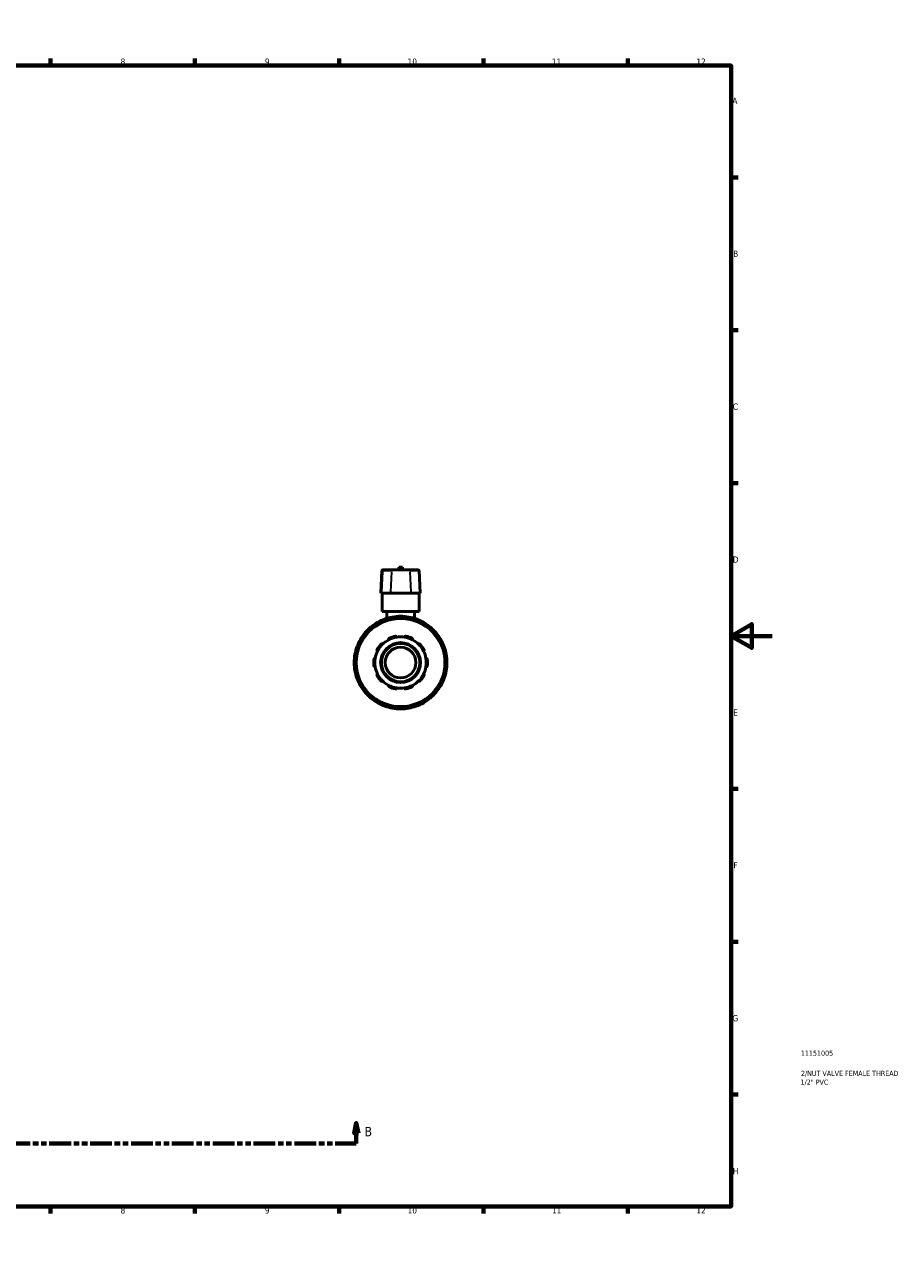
# Model space of a CAD drawing. Header units: millimetres. Extents: x 0 to 903, y -221 to 626.
# Tile 9 of 9: x 478 to 903, y 0 to 594. Entities that reach past the tile are written whole.
import ezdxf

# ---------------------------------------------------------------- set-up
doc = ezdxf.new("R2010")
doc.units = ezdxf.units.MM
doc.linetypes.add('DOUBLE_DASH_CHAIN', pattern=[1.2403, 0.6614, -0.0827, 0.1654, -0.0827, 0.1654, -0.0827])
for name, color, linetype, lineweight in [('Border (ANSI)', 7, 'Continuous', 70), ('Section Line (ANSI)', 7, 'DOUBLE_DASH_CHAIN', 70), ('Title (ISO)', 7, 'Continuous', 50), ('Visible (ANSI)', 7, 'Continuous', 50), ('Visible Narrow (ANSI)', 7, 'Continuous', 35)]:
    doc.layers.add(name, color=color, linetype=linetype, lineweight=lineweight)
doc.styles.add('Label Text (ANSI)', font='tahoma.ttf')
doc.styles.add('Note Text (ANSI)', font='tahoma.ttf')
doc.styles.add('Note Text (ISO)', font='tahoma.ttf')

# ---------------------------------------------------------------- blocks, each defined once
blk = doc.blocks.new('Borders Default Border')
at = {"layer": 'Border (ANSI)'}
for p, q in [((70.08, 574), (70.08, 577.45)), ((140.17, 574), (140.17, 577.45)), ((210.25, 574), (210.25, 577.45)), ((280.33, 574), (280.33, 577.45)), ((350.42, 574), (350.42, 577.45)), ((490.58, 574), (490.58, 577.45)), ((560.67, 574), (560.67, 577.45)), ((630.75, 574), (630.75, 577.45)), ((700.83, 574), (700.83, 577.45)), ((770.92, 574), (770.92, 577.45)), ((20, 519.75), (16.55, 519.75)), ((821, 519.75), (824.45, 519.75)), ((20, 445.5), (16.55, 445.5)), ((821, 445.5), (824.45, 445.5)), ((20, 371.25), (16.55, 371.25)), ((821, 371.25), (824.45, 371.25)), ((20, 222.75), (16.55, 222.75)), ((821, 222.75), (824.45, 222.75)), ((20, 148.5), (16.55, 148.5)), ((821, 148.5), (824.45, 148.5)), ((20, 74.25), (16.55, 74.25)), ((821, 74.25), (824.45, 74.25)), ((70.08, 20), (70.08, 16.55)), ((140.17, 20), (140.17, 16.55)), ((210.25, 20), (210.25, 16.55)), ((280.33, 20), (280.33, 16.55)), ((350.42, 20), (350.42, 16.55)), ((490.58, 20), (490.58, 16.55)), ((560.67, 20), (560.67, 16.55)), ((630.75, 20), (630.75, 16.55)), ((700.83, 20), (700.83, 16.55)), ((770.92, 20), (770.92, 16.55))]:
    blk.add_line(p, q, dxfattribs=at)
at = {"layer": 'Border (ANSI)', "flags": 128}
for points in [[(420.5, 594), (420.5, 574), (414.73, 584), (426.27, 584), (420.5, 574)], [(20, 20), (20, 574), (821, 574), (821, 20), (20, 20)], [(0, 297), (20, 297), (10, 302.77), (10, 291.23), (20, 297)], [(841, 297), (821, 297), (831, 302.77), (831, 291.23), (821, 297)], [(420.5, 0), (420.5, 20), (414.73, 10), (426.27, 10), (420.5, 20)]]:
    blk.add_lwpolyline(points, dxfattribs=at)
at = {"layer": 'Border (ANSI)', "attachment_point": 7, "style": 'Note Text (ANSI)'}
for s, insert, char_height in [('1', (34.35, 574.4), 3.05), ('2', (104.2, 574.4), 3.05), ('3', (174.26, 574.34), 3.05), ('4', (244.23, 574.4), 3.05), ('5', (314.48, 574.34), 3.05), ('6', (384.49, 574.34), 3.05), ('7', (454.6, 574.4), 3.05), ('8', (524.63, 574.33), 3.05), ('9', (594.7, 574.34), 3.05), ('10', (663.96, 574.34), 3.048), ('11', (734.04, 574.4), 3.048), ('12', (804.13, 574.4), 3.048), ('A', (16.78, 555.35), 3.05), ('A', (821.63, 555.35), 3.05), ('B', (17.15, 481.1), 3.05), ('B', (821.99, 481.1), 3.05), ('C', (16.95, 406.8), 3.05), ('C', (821.8, 406.8), 3.05), ('D', (16.96, 332.6), 3.05), ('D', (821.81, 332.6), 3.05), ('E', (17.21, 258.35), 3.05), ('E', (822.05, 258.35), 3.05), ('F', (17.29, 184.1), 3.05), ('F', (822.14, 184.1), 3.05), ('G', (16.81, 109.79), 3.05), ('G', (821.66, 109.79), 3.05), ('H', (16.97, 35.6), 3.05), ('H', (821.81, 35.6), 3.05), ('1', (34.35, 16.55), 3.05), ('2', (104.2, 16.55), 3.05), ('3', (174.26, 16.49), 3.05), ('4', (244.23, 16.55), 3.05), ('5', (314.48, 16.49), 3.05), ('6', (384.49, 16.49), 3.05), ('7', (454.6, 16.55), 3.05), ('8', (524.63, 16.48), 3.05), ('9', (594.7, 16.49), 3.05), ('10', (663.96, 16.49), 3.048), ('11', (734.04, 16.55), 3.048), ('12', (804.13, 16.55), 3.048)]:
    blk.add_mtext(s, dxfattribs=dict(at, insert=insert, char_height=char_height))
blk = doc.blocks.new('Title Blocks ISO')
at = {"layer": 'Title (ISO)', "color": 232, "true_color": 0xca0064, "style": 'Note Text (ISO)'}
for tag, p in [('PART_NUMBER_001', (33.84, 73.14)), ('DESCRIPTION_001', (33.91, 63.34)), ('DESCRIPTION_002', (33.71, 59.06))]:
    blk.add_attdef(tag, p, '', height=2.5, dxfattribs=at)
blk = doc.blocks.new('2dTransSection0')
at = {"layer": 'Section Line (ANSI)', "linetype": 'Continuous'}
for p, q in [((291.76, 60.53), (290.76, 55.53)), ((291.76, 55.53), (291.76, 60.53)), ((292.76, 55.53), (291.76, 60.53)), ((639.06, 60.53), (638.06, 55.53)), ((639.06, 55.53), (639.06, 60.53)), ((640.06, 55.53), (639.06, 60.53)), ((290.76, 55.53), (292.76, 55.53)), ((291.76, 50.53), (291.76, 55.53)), ((638.06, 55.53), (640.06, 55.53)), ((639.06, 50.53), (639.06, 55.53)), ((291.76, 50.53), (301.99, 50.53)), ((628.84, 50.53), (639.06, 50.53))]:
    blk.add_line(p, q, dxfattribs=at)
at = {"layer": 'Section Line (ANSI)', "linetype": 'DOUBLE_DASH_CHAIN', "ltscale": 15.98654}
blk.add_line((291.76, 50.53), (639.06, 50.53), dxfattribs=at)
at = {"layer": 'Section Line (ANSI)', "linetype": 'Continuous', "flags": 128}
for points in [[(292.76, 55.53), (291.76, 60.53), (290.76, 55.53), (292.76, 55.53)], [(640.06, 55.53), (639.06, 60.53), (638.06, 55.53), (640.06, 55.53)]]:
    blk.add_lwpolyline(points, dxfattribs=at)
at = {"layer": 'Section Line (ANSI)'}
for points in [[(292.76, 55.53), (291.76, 60.53), (290.76, 55.53), (292.76, 55.53)], [(640.06, 55.53), (639.06, 60.53), (638.06, 55.53), (640.06, 55.53)]]:
    blk.add_solid(points, dxfattribs=at)
at = {"layer": 'Section Line (ANSI)', "char_height": 4.57, "attachment_point": 7, "style": 'Label Text (ANSI)'}
for insert in [(285.01, 54.03), (643.02, 54.03)]:
    blk.add_mtext('B', dxfattribs=dict(at, insert=insert))

msp = doc.modelspace()

# ---------------------------------------------------------------- linework, layer by layer
at = {"layer": 'Visible (ANSI)'}
for p, q in [((651.54, 328.739), (650.969, 317.842)), ((651.912, 329.092), (652.145, 329.092)), ((656.524, 329.092), (652.145, 329.092)), ((656.524, 329.092), (664.593, 329.092)), ((661.459, 330.442), (659.659, 330.442)), ((659.659, 329.092), (659.659, 330.442)), ((661.459, 329.092), (661.459, 330.442)), ((668.972, 329.092), (664.593, 329.092)), ((668.972, 329.092), (669.205, 329.092)), ((669.577, 328.739), (670.148, 317.842)), ((651.228, 317.842), (650.969, 317.842)), ((651.228, 317.842), (655.606, 317.842)), ((651.559, 308.842), (651.559, 317.842)), ((665.511, 317.842), (655.606, 317.842)), ((665.511, 317.842), (669.889, 317.842)), ((669.559, 308.842), (669.559, 317.842)), ((670.148, 317.842), (669.889, 317.842)), ((669.559, 308.842), (651.559, 308.842)), ((652.689, 304.473), (652.814, 304.256)), ((653.809, 308.842), (653.809, 305.556)), ((657.184, 305.427), (657.184, 305.678)), ((663.934, 305.678), (663.934, 305.427)), ((667.309, 308.842), (667.309, 305.556)), ((668.303, 304.256), (668.428, 304.473)), ((643.552, 297.808), (643.77, 297.683)), ((646.968, 300.881), (646.843, 301.098)), ((674.274, 301.098), (674.149, 300.881)), ((677.347, 297.683), (677.565, 297.808)), ((640.395, 291.837), (640.177, 291.962)), ((680.94, 291.962), (680.722, 291.837)), ((638.973, 287.467), (639.224, 287.467)), ((681.893, 287.467), (682.144, 287.467)), ((639.224, 280.717), (638.973, 280.717)), ((682.144, 280.717), (681.893, 280.717)), ((640.177, 276.222), (640.395, 276.348)), ((680.722, 276.348), (680.94, 276.222)), ((643.77, 270.502), (643.552, 270.377)), ((646.843, 267.086), (646.968, 267.303)), ((674.149, 267.303), (674.274, 267.086)), ((677.565, 270.377), (677.347, 270.502)), ((652.814, 263.928), (652.689, 263.711)), ((657.184, 262.507), (657.184, 262.758)), ((663.934, 262.758), (663.934, 262.507)), ((668.428, 263.711), (668.303, 263.928))]:
    msp.add_line(p, q, dxfattribs=at)
for radius in [21.6, 9.688, 9.316, 7.452]:
    msp.add_circle((660.559, 284.092), radius, dxfattribs=at)
for centre, radius, start, end in [((651.912, 328.72), 0.373, 90, 177), ((669.205, 328.72), 0.373, 3, 90), ((660.559, 284.092), 22.5, 109.671286, 130.328714), ((653.173, 304.753), 0.559, 109.671286, 210), ((660.559, 284.092), 22.5, 100.328714, 109.671286), ((660.559, 284.092), 22.5, 79.671286, 100.328714), ((656.625, 305.678), 0.559, 0, 100.328714), ((664.492, 305.678), 0.559, 79.671286, 180), ((660.559, 284.092), 22.5, 70.328714, 79.671286), ((660.559, 284.092), 22.5, 49.671286, 70.328714), ((667.944, 304.753), 0.559, 330, 70.328714), ((660.559, 284.092), 22.5, 139.671286, 160.328714), ((643.832, 298.292), 0.559, 139.671286, 240), ((660.559, 284.092), 22.5, 130.328714, 139.671286), ((646.359, 300.819), 0.559, 30, 130.328714), ((674.758, 300.819), 0.559, 49.671286, 150), ((660.559, 284.092), 22.5, 40.328714, 49.671286), ((677.285, 298.292), 0.559, 300, 40.328714), ((660.559, 284.092), 22.5, 19.671286, 40.328714), ((660.559, 284.092), 22.5, 160.328714, 169.671286), ((639.898, 291.478), 0.559, 60, 160.328714), ((660.559, 284.092), 13.042, 137.149379, 150.850621), ((660.559, 284.092), 12.483, 134.583682, 153.416318), ((660.559, 284.092), 12.483, 117.416318, 134.583682), ((660.559, 284.092), 12.483, 98.583682, 117.416318), ((660.559, 284.092), 13.042, 101.149379, 114.850621), ((660.559, 284.092), 12.483, 81.416318, 98.583682), ((660.559, 284.092), 12.483, 62.583682, 81.416318), ((660.559, 284.092), 13.042, 65.149379, 78.850621), ((660.559, 284.092), 12.483, 45.416318, 62.583682), ((660.559, 284.092), 12.483, 26.583682, 45.416318), ((660.559, 284.092), 13.042, 29.149379, 42.850621), ((681.219, 291.478), 0.559, 19.671286, 120), ((660.559, 284.092), 22.5, 10.328714, 19.671286), ((660.559, 284.092), 22.5, 169.671286, 190.328714), ((638.973, 288.026), 0.559, 169.671286, 270), ((660.559, 284.092), 13.042, 173.149379, 186.850621), ((660.559, 284.092), 12.483, 170.583682, 189.416318), ((660.559, 284.092), 12.483, 153.416318, 170.583682), ((660.559, 284.092), 12.483, 9.416318, 26.583682), ((660.559, 284.092), 12.483, 350.583682, 9.416318), ((660.559, 284.092), 13.042, 353.149379, 6.850621), ((682.144, 288.026), 0.559, 270, 10.328714), ((660.559, 284.092), 22.5, 349.671286, 10.328714), ((638.973, 280.158), 0.559, 90, 190.328714), ((660.559, 284.092), 22.5, 190.328714, 199.671286), ((660.559, 284.092), 12.483, 189.416318, 206.583682), ((660.559, 284.092), 12.483, 333.416318, 350.583682), ((660.559, 284.092), 22.5, 340.328714, 349.671286), ((682.144, 280.158), 0.559, 349.671286, 90), ((660.559, 284.092), 22.5, 199.671286, 220.328714), ((639.898, 276.706), 0.559, 199.671286, 300), ((660.559, 284.092), 13.042, 209.149379, 222.850621), ((660.559, 284.092), 12.483, 206.583682, 225.416318), ((660.559, 284.092), 12.483, 225.416318, 242.583682), ((660.559, 284.092), 12.483, 297.416318, 314.583682), ((660.559, 284.092), 12.483, 314.583682, 333.416318), ((660.559, 284.092), 13.042, 317.149379, 330.850621), ((660.559, 284.092), 22.5, 319.671286, 340.328714), ((681.219, 276.706), 0.559, 240, 340.328714), ((643.832, 269.893), 0.559, 120, 220.328714), ((660.559, 284.092), 22.5, 220.328714, 229.671286), ((660.559, 284.092), 12.483, 242.583682, 261.416318), ((660.559, 284.092), 13.042, 245.149379, 258.850621), ((660.559, 284.092), 12.483, 261.416318, 278.583682), ((660.559, 284.092), 12.483, 278.583682, 297.416318), ((660.559, 284.092), 13.042, 281.149379, 294.850621), ((660.559, 284.092), 22.5, 310.328714, 319.671286), ((677.285, 269.893), 0.559, 319.671286, 60), ((646.359, 267.366), 0.559, 229.671286, 330), ((660.559, 284.092), 22.5, 229.671286, 250.328714), ((653.173, 263.432), 0.559, 150, 250.328714), ((660.559, 284.092), 22.5, 250.328714, 259.671286), ((656.625, 262.507), 0.559, 259.671286, 0), ((660.559, 284.092), 22.5, 259.671286, 280.328714), ((664.492, 262.507), 0.559, 180, 280.328714), ((660.559, 284.092), 22.5, 280.328714, 289.671286), ((660.559, 284.092), 22.5, 289.671286, 310.328714), ((667.944, 263.432), 0.559, 289.671286, 30), ((674.758, 267.366), 0.559, 210, 310.328714)]:
    msp.add_arc(centre, radius, start, end, dxfattribs=at)
for points, knots in [([(650.997, 292.962), (651.024, 292.991), (651.054, 293.017), (651.119, 293.063), (651.154, 293.082), (651.26, 293.126), (651.334, 293.14), (651.478, 293.142), (651.556, 293.126), (651.692, 293.068), (651.75, 293.028), (651.796, 292.983)], [0.10539453, 0.10539453, 0.10539453, 0.10539453, 0.11728084, 0.11728084, 0.12916716, 0.12916716, 0.15293979, 0.15293979, 0.18186442, 0.18186442, 0.20902736, 0.20902736, 0.20902736, 0.20902736]), ([(654.811, 295.173), (654.782, 295.231), (654.762, 295.299), (654.749, 295.446), (654.758, 295.525), (654.805, 295.661), (654.84, 295.727), (654.915, 295.814), (654.944, 295.841), (655.007, 295.889), (655.042, 295.91), (655.078, 295.926)], [0.20096966, 0.20096966, 0.20096966, 0.20096966, 0.2281326, 0.2281326, 0.25705723, 0.25705723, 0.28082986, 0.28082986, 0.29271618, 0.29271618, 0.3046025, 0.3046025, 0.3046025, 0.3046025]), ([(658.037, 296.888), (658.076, 296.896), (658.116, 296.899), (658.195, 296.898), (658.234, 296.893), (658.346, 296.867), (658.413, 296.834), (658.531, 296.751), (658.585, 296.692), (658.661, 296.566), (658.684, 296.499), (658.695, 296.435)], [0.10539453, 0.10539453, 0.10539453, 0.10539453, 0.11728084, 0.11728084, 0.12916716, 0.12916716, 0.15293979, 0.15293979, 0.18186442, 0.18186442, 0.20902736, 0.20902736, 0.20902736, 0.20902736]), ([(662.422, 296.435), (662.433, 296.499), (662.456, 296.566), (662.532, 296.692), (662.586, 296.751), (662.704, 296.834), (662.771, 296.867), (662.883, 296.893), (662.922, 296.898), (663.001, 296.899), (663.041, 296.896), (663.08, 296.888)], [0.20096966, 0.20096966, 0.20096966, 0.20096966, 0.2281326, 0.2281326, 0.25705723, 0.25705723, 0.28082986, 0.28082986, 0.29271618, 0.29271618, 0.3046025, 0.3046025, 0.3046025, 0.3046025]), ([(666.039, 295.926), (666.075, 295.91), (666.11, 295.889), (666.173, 295.841), (666.202, 295.814), (666.277, 295.727), (666.312, 295.661), (666.359, 295.525), (666.368, 295.446), (666.355, 295.299), (666.335, 295.231), (666.306, 295.173)], [0.10539453, 0.10539453, 0.10539453, 0.10539453, 0.11728084, 0.11728084, 0.12916716, 0.12916716, 0.15293979, 0.15293979, 0.18186442, 0.18186442, 0.20902736, 0.20902736, 0.20902736, 0.20902736]), ([(669.321, 292.983), (669.367, 293.028), (669.425, 293.068), (669.561, 293.126), (669.639, 293.142), (669.783, 293.14), (669.857, 293.126), (669.963, 293.082), (669.998, 293.063), (670.063, 293.017), (670.093, 292.991), (670.12, 292.962)], [0.20096966, 0.20096966, 0.20096966, 0.20096966, 0.2281326, 0.2281326, 0.25705723, 0.25705723, 0.28082986, 0.28082986, 0.29271618, 0.29271618, 0.3046025, 0.3046025, 0.3046025, 0.3046025]), ([(647.61, 285.648), (647.615, 285.687), (647.624, 285.726), (647.65, 285.801), (647.666, 285.837), (647.726, 285.936), (647.778, 285.99), (647.893, 286.076), (647.966, 286.109), (648.109, 286.142), (648.18, 286.144), (648.244, 286.135)], [0.10539453, 0.10539453, 0.10539453, 0.10539453, 0.11728084, 0.11728084, 0.12916716, 0.12916716, 0.15293979, 0.15293979, 0.18186442, 0.18186442, 0.20902736, 0.20902736, 0.20902736, 0.20902736]), ([(649.395, 289.678), (649.338, 289.709), (649.282, 289.752), (649.185, 289.863), (649.146, 289.932), (649.103, 290.07), (649.093, 290.144), (649.103, 290.259), (649.11, 290.297), (649.133, 290.373), (649.149, 290.41), (649.168, 290.445)], [0.20096966, 0.20096966, 0.20096966, 0.20096966, 0.2281326, 0.2281326, 0.25705723, 0.25705723, 0.28082986, 0.28082986, 0.29271618, 0.29271618, 0.3046025, 0.3046025, 0.3046025, 0.3046025]), ([(671.949, 290.445), (671.968, 290.41), (671.984, 290.373), (672.007, 290.297), (672.014, 290.259), (672.024, 290.144), (672.014, 290.07), (671.971, 289.932), (671.932, 289.863), (671.835, 289.752), (671.779, 289.709), (671.722, 289.678)], [0.10539453, 0.10539453, 0.10539453, 0.10539453, 0.11728084, 0.11728084, 0.12916716, 0.12916716, 0.15293979, 0.15293979, 0.18186442, 0.18186442, 0.20902736, 0.20902736, 0.20902736, 0.20902736]), ([(672.873, 286.135), (672.937, 286.144), (673.008, 286.142), (673.151, 286.109), (673.224, 286.076), (673.339, 285.99), (673.391, 285.936), (673.451, 285.837), (673.467, 285.801), (673.493, 285.726), (673.502, 285.687), (673.507, 285.648)], [0.20096966, 0.20096966, 0.20096966, 0.20096966, 0.2281326, 0.2281326, 0.25705723, 0.25705723, 0.28082986, 0.28082986, 0.29271618, 0.29271618, 0.3046025, 0.3046025, 0.3046025, 0.3046025]), ([(648.244, 282.05), (648.18, 282.041), (648.109, 282.043), (647.966, 282.076), (647.893, 282.109), (647.778, 282.195), (647.726, 282.249), (647.666, 282.348), (647.65, 282.383), (647.624, 282.458), (647.615, 282.497), (647.61, 282.537)], [0.20096966, 0.20096966, 0.20096966, 0.20096966, 0.2281326, 0.2281326, 0.25705723, 0.25705723, 0.28082986, 0.28082986, 0.29271618, 0.29271618, 0.3046025, 0.3046025, 0.3046025, 0.3046025]), ([(673.507, 282.537), (673.502, 282.497), (673.493, 282.458), (673.467, 282.383), (673.451, 282.348), (673.391, 282.249), (673.339, 282.195), (673.224, 282.109), (673.151, 282.076), (673.008, 282.043), (672.937, 282.041), (672.873, 282.05)], [0.10539453, 0.10539453, 0.10539453, 0.10539453, 0.11728084, 0.11728084, 0.12916716, 0.12916716, 0.15293979, 0.15293979, 0.18186442, 0.18186442, 0.20902736, 0.20902736, 0.20902736, 0.20902736]), ([(649.168, 277.74), (649.149, 277.775), (649.133, 277.811), (649.11, 277.887), (649.103, 277.926), (649.093, 278.041), (649.103, 278.115), (649.146, 278.252), (649.185, 278.322), (649.282, 278.433), (649.338, 278.476), (649.395, 278.506)], [0.10539453, 0.10539453, 0.10539453, 0.10539453, 0.11728084, 0.11728084, 0.12916716, 0.12916716, 0.15293979, 0.15293979, 0.18186442, 0.18186442, 0.20902736, 0.20902736, 0.20902736, 0.20902736]), ([(651.796, 275.202), (651.75, 275.157), (651.692, 275.117), (651.556, 275.059), (651.478, 275.043), (651.334, 275.045), (651.26, 275.058), (651.154, 275.103), (651.119, 275.122), (651.054, 275.167), (651.024, 275.194), (650.997, 275.223)], [0.20096966, 0.20096966, 0.20096966, 0.20096966, 0.2281326, 0.2281326, 0.25705723, 0.25705723, 0.28082986, 0.28082986, 0.29271618, 0.29271618, 0.3046025, 0.3046025, 0.3046025, 0.3046025]), ([(670.12, 275.223), (670.093, 275.194), (670.063, 275.167), (669.998, 275.122), (669.963, 275.103), (669.857, 275.058), (669.783, 275.045), (669.639, 275.043), (669.561, 275.059), (669.425, 275.117), (669.367, 275.157), (669.321, 275.202)], [0.10539453, 0.10539453, 0.10539453, 0.10539453, 0.11728084, 0.11728084, 0.12916716, 0.12916716, 0.15293979, 0.15293979, 0.18186442, 0.18186442, 0.20902736, 0.20902736, 0.20902736, 0.20902736]), ([(671.722, 278.506), (671.779, 278.476), (671.835, 278.433), (671.932, 278.322), (671.971, 278.252), (672.014, 278.115), (672.024, 278.041), (672.014, 277.926), (672.007, 277.887), (671.984, 277.811), (671.968, 277.775), (671.949, 277.74)], [0.20096966, 0.20096966, 0.20096966, 0.20096966, 0.2281326, 0.2281326, 0.25705723, 0.25705723, 0.28082986, 0.28082986, 0.29271618, 0.29271618, 0.3046025, 0.3046025, 0.3046025, 0.3046025]), ([(655.078, 272.258), (655.042, 272.275), (655.007, 272.296), (654.944, 272.343), (654.915, 272.37), (654.84, 272.457), (654.805, 272.523), (654.758, 272.659), (654.749, 272.739), (654.762, 272.886), (654.782, 272.954), (654.811, 273.012)], [0.10539453, 0.10539453, 0.10539453, 0.10539453, 0.11728084, 0.11728084, 0.12916716, 0.12916716, 0.15293979, 0.15293979, 0.18186442, 0.18186442, 0.20902736, 0.20902736, 0.20902736, 0.20902736]), ([(658.695, 271.749), (658.684, 271.686), (658.661, 271.619), (658.585, 271.493), (658.531, 271.434), (658.413, 271.351), (658.346, 271.318), (658.234, 271.292), (658.195, 271.287), (658.116, 271.286), (658.076, 271.289), (658.037, 271.297)], [0.20096966, 0.20096966, 0.20096966, 0.20096966, 0.2281326, 0.2281326, 0.25705723, 0.25705723, 0.28082986, 0.28082986, 0.29271618, 0.29271618, 0.3046025, 0.3046025, 0.3046025, 0.3046025]), ([(663.08, 271.297), (663.041, 271.289), (663.001, 271.286), (662.922, 271.287), (662.883, 271.292), (662.771, 271.318), (662.704, 271.351), (662.586, 271.434), (662.532, 271.493), (662.456, 271.619), (662.433, 271.686), (662.422, 271.749)], [0.10539453, 0.10539453, 0.10539453, 0.10539453, 0.11728084, 0.11728084, 0.12916716, 0.12916716, 0.15293979, 0.15293979, 0.18186442, 0.18186442, 0.20902736, 0.20902736, 0.20902736, 0.20902736]), ([(666.306, 273.012), (666.335, 272.954), (666.355, 272.886), (666.368, 272.739), (666.359, 272.659), (666.312, 272.523), (666.277, 272.457), (666.202, 272.37), (666.173, 272.343), (666.11, 272.296), (666.075, 272.275), (666.039, 272.258)], [0.20096966, 0.20096966, 0.20096966, 0.20096966, 0.2281326, 0.2281326, 0.25705723, 0.25705723, 0.28082986, 0.28082986, 0.29271618, 0.29271618, 0.3046025, 0.3046025, 0.3046025, 0.3046025])]:
    msp.add_open_spline(points, degree=3, knots=knots, dxfattribs=at)
at = {"layer": 'Visible Narrow (ANSI)'}
for p, q in [((651.756, 328.194), (651.256, 318.387)), ((651.76, 328.739), (651.541, 328.739)), ((652.002, 328.739), (655.943, 328.739)), ((656.134, 328.194), (655.634, 318.387)), ((664.777, 328.739), (656.34, 328.739)), ((664.983, 328.194), (665.483, 318.387)), ((665.174, 328.739), (669.115, 328.739)), ((669.576, 328.739), (669.357, 328.739)), ((669.361, 328.194), (669.861, 318.387)), ((652.69, 304.474), (653.135, 304.731)), ((652.985, 305.278), (653.158, 304.794)), ((653.337, 304.468), (653.181, 304.738)), ((656.617, 305.721), (656.525, 306.226)), ((656.625, 305.661), (656.625, 305.348)), ((656.668, 305.678), (657.182, 305.678)), ((663.935, 305.678), (664.449, 305.678)), ((664.492, 305.348), (664.492, 305.661)), ((664.592, 306.226), (664.5, 305.721)), ((667.936, 304.738), (667.78, 304.468)), ((667.959, 304.794), (668.132, 305.278)), ((667.982, 304.731), (668.427, 304.474)), ((643.407, 298.653), (643.798, 298.32)), ((643.553, 297.809), (643.81, 298.254)), ((644.117, 298.127), (643.847, 298.283)), ((646.33, 300.852), (645.998, 301.244)), ((646.368, 300.804), (646.524, 300.534)), ((646.397, 300.841), (646.841, 301.098)), ((674.276, 301.098), (674.72, 300.841)), ((674.593, 300.534), (674.749, 300.804)), ((675.119, 301.244), (674.787, 300.852)), ((677.27, 298.283), (677, 298.127)), ((677.307, 298.254), (677.564, 297.809)), ((677.319, 298.32), (677.71, 298.653)), ((639.857, 291.493), (639.373, 291.666)), ((639.913, 291.47), (640.183, 291.314)), ((639.92, 291.516), (640.177, 291.961)), ((680.934, 291.314), (681.204, 291.47)), ((680.94, 291.961), (681.197, 291.516)), ((681.744, 291.666), (681.26, 291.493)), ((638.425, 288.126), (638.93, 288.034)), ((638.973, 287.469), (638.973, 287.982)), ((639.302, 288.026), (638.99, 288.026)), ((682.127, 288.026), (681.815, 288.026)), ((682.144, 287.982), (682.144, 287.469)), ((682.187, 288.034), (682.692, 288.126)), ((638.93, 280.151), (638.425, 280.059)), ((638.973, 280.202), (638.973, 280.716)), ((638.99, 280.158), (639.302, 280.158)), ((681.815, 280.158), (682.127, 280.158)), ((682.144, 280.716), (682.144, 280.202)), ((682.692, 280.059), (682.187, 280.151)), ((639.373, 276.519), (639.857, 276.692)), ((640.183, 276.871), (639.913, 276.715)), ((640.177, 276.224), (639.92, 276.669)), ((681.204, 276.715), (680.934, 276.871)), ((681.197, 276.669), (680.94, 276.224)), ((681.26, 276.692), (681.744, 276.519)), ((643.798, 269.864), (643.407, 269.532)), ((643.81, 269.931), (643.553, 270.375)), ((643.847, 269.901), (644.117, 270.057)), ((645.998, 266.941), (646.33, 267.332)), ((646.524, 267.651), (646.368, 267.381)), ((646.841, 267.087), (646.397, 267.344)), ((674.72, 267.344), (674.276, 267.087)), ((674.749, 267.381), (674.593, 267.651)), ((674.787, 267.332), (675.119, 266.941)), ((677, 270.057), (677.27, 269.901)), ((677.564, 270.375), (677.307, 269.931)), ((677.71, 269.532), (677.319, 269.864)), ((653.135, 263.454), (652.69, 263.71)), ((653.158, 263.391), (652.985, 262.907)), ((653.181, 263.447), (653.337, 263.717)), ((656.525, 261.959), (656.617, 262.464)), ((656.625, 262.836), (656.625, 262.524)), ((657.182, 262.507), (656.668, 262.507)), ((664.449, 262.507), (663.935, 262.507)), ((664.492, 262.524), (664.492, 262.836)), ((664.5, 262.464), (664.592, 261.959)), ((667.78, 263.717), (667.936, 263.447)), ((668.132, 262.907), (667.959, 263.391)), ((668.427, 263.71), (667.982, 263.454))]:
    msp.add_line(p, q, dxfattribs=at)
msp.add_circle((660.559, 284.092), 21.227, dxfattribs=at)
for start, end in [(112.017798, 127.982202), (100.795842, 109.204158), (82.017798, 97.982202), (70.795842, 79.204158), (52.017798, 67.982202), (142.017798, 157.982202), (130.795842, 139.204158), (40.795842, 49.204158), (22.017798, 37.982202), (160.795842, 169.204158), (10.795842, 19.204158), (172.017798, 187.982202), (352.017798, 7.982202), (190.795842, 199.204158), (340.795842, 349.204158), (202.017798, 217.982202), (322.017798, 337.982202), (220.795842, 229.204158), (310.795842, 319.204158), (232.017798, 247.982202), (250.795842, 259.204158), (262.017798, 277.982202), (280.795842, 289.204158), (292.017798, 307.982202)]:
    msp.add_arc((660.559, 284.092), 21.941, start, end, dxfattribs=at)
for centre, start_param, end_param in [((652.145, 328.72), 0.0759218, 1.4425146), ((656.524, 328.72), 0.0759218, 1.4425146), ((664.593, 328.72), 4.8406707, 6.2072635), ((668.972, 328.72), 4.8406707, 6.2072635)]:
    msp.add_ellipse(centre, major_axis=(0, 0.373), ratio=0.9730085, start_param=start_param, end_param=end_param, dxfattribs=at)

# ---------------------------------------------------------------- block references
msp.add_blockref('Borders Default Border', (0, 0))
msp.add_blockref('Title Blocks ISO', (821, 20)).add_auto_attribs({'PART_NUMBER_001': '11151005', 'DESCRIPTION_001': '2/NUT VALVE FEMALE THREAD', 'DESCRIPTION_002': '1/2" PVC'})
at = {"layer": 'Section Line (ANSI)'}
msp.add_blockref('2dTransSection0', (0, 0), dxfattribs=at)

doc.saveas('drawing.dxf')
